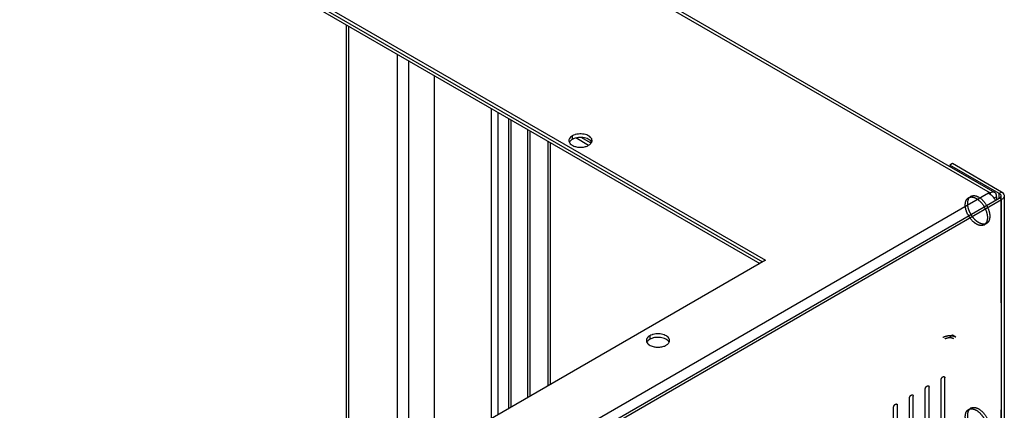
# Model space of a CAD drawing. Header units: inches. Extents: x 5 to 265, y 5 to 171.
# Tile 209 of 212: x 204.39 to 218.15, y 134.39 to 139.85. Entities that reach past the tile are written whole.
import ezdxf

# ---------------------------------------------------------------- set-up
doc = ezdxf.new("R2010")
doc.units = ezdxf.units.IN
doc.header["$LTSCALE"] = 14.96
doc.header["$MEASUREMENT"] = 0
doc.linetypes.add('HIDDEN', pattern=[0.2, 0.1, -0.1])
doc.layers.get('0').update_dxf_attribs({"linetype": 'CONTINUOUS'})
for name, color, linetype in [('03_ALL_AXES', 7, 'CONTINUOUS'), ('08_ALL_COSMETICS', 7, 'CONTINUOUS'), ('DEFAULT_2', 7, 'HIDDEN')]:
    doc.layers.add(name, color=color, linetype=linetype)

msp = doc.modelspace()

# ---------------------------------------------------------------- linework, layer by layer
at = {"color": 7, "linetype": 'Continuous'}
for p, q in [((202.6499, 146.2593), (217.9517, 137.425)), ((202.7144, 146.2657), (218.0162, 137.4314)), ((202.9694, 143.2306), (214.7319, 136.4397)), ((208.9526, 139.7763), (208.9526, 133.103)), ((208.9845, 139.7579), (208.9845, 133.1214)), ((209.6683, 133.5162), (209.6683, 139.3631)), ((209.8225, 139.2741), (209.8225, 133.6052)), ((210.1873, 133.8158), (210.1873, 139.0634)), ((210.9849, 134.2763), (210.9849, 138.603)), ((211.0726, 138.5523), (211.0726, 134.327)), ((211.2259, 134.4155), (211.2259, 138.4638)), ((211.2579, 134.4339), (211.2579, 138.4454)), ((211.4905, 134.5682), (211.4905, 138.3111)), ((211.5237, 134.5874), (211.5237, 138.2919)), ((212.3403, 138.0902), (212.162, 138.1932)), ((212.374, 138.1198), (212.2352, 138.1999)), ((211.7734, 134.7315), (211.7734, 138.1478)), ((211.8053, 134.75), (211.8053, 138.1293)), ((217.4242, 137.8348), (217.391, 137.8157)), ((218.079, 137.4184), (217.391, 137.8157)), ((218.1123, 137.4376), (217.4242, 137.8348)), ((217.9305, 137.4201), (204.0854, 129.4266)), ((204.1194, 129.2919), (218.079, 137.3515)), ((217.9305, 137.4201), (217.9305, 137.4148)), ((217.9305, 137.4201), (217.9369, 137.4164)), ((217.9369, 137.4164), (217.9517, 137.425)), ((217.9517, 137.425), (217.9517, 137.4058)), ((218.043, 137.3723), (218.0088, 137.3526)), ((218.043, 137.3723), (218.043, 137.3307)), ((218.1123, 137.4376), (218.079, 137.4184)), ((218.079, 137.3515), (218.079, 137.4184)), ((218.1123, 137.3323), (218.079, 137.3515)), ((218.15, 137.3515), (218.15, 71.2483)), ((204.1526, 129.2727), (218.1123, 137.3323)), ((218.1123, 71.1956), (218.1123, 137.3323))]:
    msp.add_line(p, q, dxfattribs=at)
for centre, radius, start, end in [((217.8654, 137.3075), 0.13, 55.58348, 59.95191), ((217.8695, 137.2793), 0.1522, 61.2113, 62.88538), ((217.8629, 137.2674), 0.1658, 56.62525, 61.17172), ((217.8549, 137.2551), 0.1805, 54.30259, 56.6589), ((217.8456, 137.2425), 0.1962, 48.152, 54.25898), ((217.8353, 137.2308), 0.2118, 45.00177, 48.18563), ((217.825, 137.2205), 0.2263, 35.72023, 44.98113)]:
    msp.add_arc(centre, radius, start, end, dxfattribs=at)
for points, knots in [([(217.9867, 137.4371), (217.9839, 137.4368), (217.9716, 137.4348), (217.96, 137.4297), (217.9517, 137.425)], [0, 0, 0, 0, 0.2306579, 1, 1, 1, 1]), ([(218.0162, 137.4314), (218.0141, 137.4326), (218.0049, 137.4369), (217.9944, 137.4379), (217.9867, 137.4371)], [0, 0, 0, 0, 0.2405747, 1, 1, 1, 1]), ([(218.0087, 137.3527), (218.0105, 137.3501), (218.0175, 137.3401), (218.0236, 137.3294), (218.0276, 137.3213)], [0, 0, 0, 0, 0.2552664, 1, 1, 1, 1]), ([(218.036, 137.4086), (218.0349, 137.4111), (218.0301, 137.42), (218.0227, 137.4276), (218.0162, 137.4314)], [0, 0, 0, 0, 0.2663544, 1, 1, 1, 1]), ([(218.043, 137.3723), (218.043, 137.3757), (218.0424, 137.388), (218.0397, 137.4004), (218.036, 137.4086)], [0, 0, 0, 0, 0.2705767, 1, 1, 1, 1]), ([(218.079, 137.4184), (218.0815, 137.417), (218.0899, 137.4115), (218.0972, 137.4038), (218.1002, 137.3972)], [0, 0, 0, 0, 0.2777375, 1, 1, 1, 1]), ([(218.1002, 137.3727), (218.0996, 137.3713), (218.0965, 137.3657), (218.0919, 137.3609), (218.088, 137.3577)], [0, 0, 0, 0, 0.2332065, 1, 1, 1, 1]), ([(218.1123, 137.4376), (218.1161, 137.4354), (218.1293, 137.4268), (218.1408, 137.4146), (218.1456, 137.4042)], [0, 0, 0, 0, 0.2777375, 1, 1, 1, 1]), ([(218.1456, 137.3657), (218.1441, 137.3624), (218.1359, 137.3488), (218.1229, 137.3384), (218.1123, 137.3323)], [0, 0, 0, 0, 0.2255656, 1, 1, 1, 1])]:
    msp.add_open_spline(points, degree=3, knots=knots, dxfattribs=at)
for points in [[(218.088, 137.3577), (218.0852, 137.3554), (218.0822, 137.3533), (218.079, 137.3515)], [(218.1002, 137.3972), (218.102, 137.3934), (218.1031, 137.3891), (218.1031, 137.385)], [(218.1031, 137.385), (218.1031, 137.3808), (218.102, 137.3765), (218.1002, 137.3727)], [(218.1456, 137.4042), (218.1484, 137.3983), (218.1501, 137.3915), (218.1501, 137.385)], [(218.1501, 137.385), (218.1501, 137.3784), (218.1484, 137.3717), (218.1456, 137.3657)]]:
    msp.add_open_spline(points, degree=3, dxfattribs=at)
at = {"layer": '03_ALL_AXES', "color": 7, "linetype": 'Continuous'}
for p, q in [((201.0232, 144.4465), (214.8118, 136.4858)), ((201.0232, 144.3975), (214.7694, 136.4613)), ((212.1125, 138.2231), (212.1125, 138.1741)), ((214.8118, 136.4858), (206.0614, 131.4338)), ((213.1951, 135.4291), (213.1951, 135.3801))]:
    msp.add_line(p, q, dxfattribs=at)
at = {"layer": '03_ALL_AXES', "color": 7, "linetype": 'HIDDEN'}
for p, q in [((217.6502, 137.3586), (217.6834, 137.3778)), ((217.8687, 136.9802), (217.9019, 136.9994)), ((217.6502, 134.3988), (217.6834, 134.418))]:
    msp.add_line(p, q, dxfattribs=at)
at = {"layer": '03_ALL_AXES', "color": 7, "linetype": 'Continuous'}
for centre, start, end in [((212.1193, 138.1572), 171.40423, 180.02811), ((212.334, 138.1571), 351.40423, 0.02811), ((213.2019, 135.3632), 171.40423, 180.02811), ((213.4166, 135.3631), 351.40423, 0.02811)]:
    msp.add_arc(centre, 0.0542, start, end, dxfattribs=at)
at = {"layer": '03_ALL_AXES', "color": 7, "linetype": 'HIDDEN'}
for centre, radius, start, end in [((217.7222, 137.3119), 0.0765, 131.11287, 136.27644), ((217.7201, 137.3142), 0.0735, 120.01018, 131.09636), ((217.5447, 137.0453), 0.3742, 26.27057, 29.68917), ((217.9748, 137.2939), 0.375, 206.27286, 210.34343), ((218.0081, 137.3131), 0.375, 206.27286, 210.34343), ((217.8319, 137.0438), 0.0735, 300.01018, 311.09636), ((217.8299, 137.0461), 0.0765, 311.11287, 316.27644), ((217.7222, 134.3521), 0.0765, 131.11287, 136.27644), ((217.7201, 134.3544), 0.0735, 120.01018, 131.09636)]:
    msp.add_arc(centre, radius, start, end, dxfattribs=at)
at = {"layer": '03_ALL_AXES', "color": 7, "linetype": 'Continuous'}
for points, knots in [([(212.076, 138.1907), (212.0746, 138.1887), (212.0699, 138.1808), (212.0668, 138.1719), (212.0658, 138.1653)], [0, 0, 0, 0, 0.2620947, 1, 1, 1, 1]), ([(212.1125, 138.2231), (212.1086, 138.2208), (212.0948, 138.2121), (212.0826, 138.2006), (212.076, 138.1907)], [0, 0, 0, 0, 0.2723716, 1, 1, 1, 1]), ([(212.1125, 138.1741), (212.1092, 138.1722), (212.0974, 138.1648), (212.0867, 138.1555), (212.0803, 138.1476)], [0, 0, 0, 0, 0.2681251, 1, 1, 1, 1]), ([(212.1584, 138.2416), (212.1542, 138.2405), (212.1384, 138.2357), (212.123, 138.2292), (212.1125, 138.2231)], [0, 0, 0, 0, 0.2632678, 1, 1, 1, 1]), ([(212.1281, 138.182), (212.1267, 138.1814), (212.1214, 138.179), (212.1162, 138.1763), (212.1125, 138.1741)], [0, 0, 0, 0, 0.256085, 1, 1, 1, 1]), ([(212.1584, 138.1927), (212.1557, 138.1919), (212.1454, 138.189), (212.1354, 138.1852), (212.1281, 138.182)], [0, 0, 0, 0, 0.2573605, 1, 1, 1, 1]), ([(212.3881, 138.1571), (212.3881, 138.165), (212.3843, 138.1818), (212.3683, 138.2039), (212.3439, 138.2226), (212.3006, 138.2428), (212.2368, 138.2538), (212.1839, 138.2485), (212.1584, 138.2416)], [0, 0, 0, 0, 0.0872324, 0.1840444, 0.2956718, 0.4226141, 0.7081591, 1, 1, 1, 1]), ([(212.3193, 138.1845), (212.2945, 138.1946), (212.24, 138.2049), (212.185, 138.1998), (212.1584, 138.1927)], [0, 0, 0, 0, 0.4924055, 1, 1, 1, 1]), ([(212.3589, 138.1616), (212.3562, 138.1639), (212.3439, 138.1731), (212.3302, 138.1801), (212.3193, 138.1845)], [0, 0, 0, 0, 0.2338745, 1, 1, 1, 1]), ([(212.0652, 138.1571), (212.0652, 138.1549), (212.0657, 138.1457), (212.0687, 138.1368), (212.0718, 138.1306)], [0, 0, 0, 0, 0.244781, 1, 1, 1, 1]), ([(212.0803, 138.1476), (212.0792, 138.1462), (212.0753, 138.1411), (212.072, 138.1355), (212.0701, 138.1311)], [0, 0, 0, 0, 0.2597669, 1, 1, 1, 1]), ([(212.0718, 138.1306), (212.0731, 138.1282), (212.0791, 138.118), (212.0874, 138.1094), (212.0944, 138.1037)], [0, 0, 0, 0, 0.2341627, 1, 1, 1, 1]), ([(212.0944, 138.1037), (212.0971, 138.1014), (212.1094, 138.0922), (212.1232, 138.0852), (212.134, 138.0808)], [0, 0, 0, 0, 0.2338745, 1, 1, 1, 1]), ([(212.134, 138.0808), (212.1503, 138.0742), (212.1857, 138.0651), (212.2404, 138.0624), (212.2936, 138.0703), (212.3265, 138.0829), (212.3408, 138.0912)], [0, 0, 0, 0, 0.2471887, 0.509886, 0.7673028, 1, 1, 1, 1]), ([(212.3408, 138.0912), (212.3458, 138.094), (212.3627, 138.1051), (212.3773, 138.1208), (212.3832, 138.1342)], [0, 0, 0, 0, 0.279986, 1, 1, 1, 1]), ([(212.3815, 138.1347), (212.3802, 138.1371), (212.3742, 138.1472), (212.3659, 138.1559), (212.3589, 138.1616)], [0, 0, 0, 0, 0.2341627, 1, 1, 1, 1]), ([(213.1951, 135.4291), (213.1912, 135.4268), (213.1774, 135.4181), (213.1652, 135.4065), (213.1586, 135.3967)], [0, 0, 0, 0, 0.2723716, 1, 1, 1, 1]), ([(213.241, 135.4476), (213.2368, 135.4465), (213.221, 135.4417), (213.2056, 135.4352), (213.1951, 135.4291)], [0, 0, 0, 0, 0.2632678, 1, 1, 1, 1]), ([(213.4707, 135.3631), (213.4707, 135.371), (213.4669, 135.3878), (213.4509, 135.4099), (213.4265, 135.4286), (213.3832, 135.4487), (213.3194, 135.4598), (213.2665, 135.4545), (213.241, 135.4476)], [0, 0, 0, 0, 0.0872324, 0.1840444, 0.2956718, 0.4226141, 0.7081591, 1, 1, 1, 1]), ([(213.1478, 135.3631), (213.1478, 135.3609), (213.1483, 135.3517), (213.1513, 135.3428), (213.1544, 135.3366)], [0, 0, 0, 0, 0.244781, 1, 1, 1, 1]), ([(213.1586, 135.3967), (213.1572, 135.3947), (213.1525, 135.3868), (213.1494, 135.3779), (213.1484, 135.3713)], [0, 0, 0, 0, 0.2620947, 1, 1, 1, 1]), ([(213.1629, 135.3535), (213.1618, 135.3522), (213.1579, 135.3471), (213.1546, 135.3415), (213.1527, 135.3371)], [0, 0, 0, 0, 0.2597669, 1, 1, 1, 1]), ([(213.1544, 135.3366), (213.1557, 135.3342), (213.1617, 135.324), (213.17, 135.3154), (213.177, 135.3096)], [0, 0, 0, 0, 0.2341627, 1, 1, 1, 1]), ([(213.1951, 135.3801), (213.1918, 135.3782), (213.18, 135.3708), (213.1693, 135.3615), (213.1629, 135.3535)], [0, 0, 0, 0, 0.2681251, 1, 1, 1, 1]), ([(213.177, 135.3096), (213.1797, 135.3074), (213.192, 135.2982), (213.2058, 135.2911), (213.2166, 135.2867)], [0, 0, 0, 0, 0.2338745, 1, 1, 1, 1]), ([(213.2107, 135.388), (213.2093, 135.3874), (213.204, 135.3849), (213.1988, 135.3822), (213.1951, 135.3801)], [0, 0, 0, 0, 0.256085, 1, 1, 1, 1]), ([(213.241, 135.3986), (213.2383, 135.3979), (213.228, 135.3949), (213.218, 135.3912), (213.2107, 135.388)], [0, 0, 0, 0, 0.2573605, 1, 1, 1, 1]), ([(213.2166, 135.2867), (213.2329, 135.2802), (213.2683, 135.2711), (213.323, 135.2684), (213.3762, 135.2763), (213.4091, 135.2889), (213.4235, 135.2972)], [0, 0, 0, 0, 0.2471887, 0.509886, 0.7673028, 1, 1, 1, 1]), ([(213.4019, 135.3905), (213.3771, 135.4005), (213.3226, 135.4109), (213.2676, 135.4058), (213.241, 135.3986)], [0, 0, 0, 0, 0.4924055, 1, 1, 1, 1]), ([(213.4415, 135.3676), (213.4388, 135.3699), (213.4265, 135.3791), (213.4128, 135.3861), (213.4019, 135.3905)], [0, 0, 0, 0, 0.2338745, 1, 1, 1, 1]), ([(213.4235, 135.2972), (213.4284, 135.3), (213.4453, 135.3111), (213.4599, 135.3268), (213.4658, 135.3402)], [0, 0, 0, 0, 0.279986, 1, 1, 1, 1]), ([(213.4641, 135.3406), (213.4628, 135.3431), (213.4568, 135.3532), (213.4485, 135.3619), (213.4415, 135.3676)], [0, 0, 0, 0, 0.2341627, 1, 1, 1, 1])]:
    msp.add_open_spline(points, degree=3, knots=knots, dxfattribs=at)
for points in [[(212.3832, 138.1342), (212.3853, 138.1389), (212.3868, 138.1439), (212.3875, 138.149)], [(213.4658, 135.3402), (213.4679, 135.3449), (213.4694, 135.3499), (213.4701, 135.355)]]:
    msp.add_open_spline(points, degree=3, dxfattribs=at)
at = {"layer": '03_ALL_AXES', "color": 7, "linetype": 'HIDDEN'}
for points, knots in [([(217.6088, 137.2167), (217.606, 137.2321), (217.6033, 137.2617), (217.6086, 137.3032), (217.6237, 137.3371), (217.6408, 137.3533), (217.6502, 137.3586)], [0, 0, 0, 0, 0.3006312, 0.5649559, 0.7939412, 1, 1, 1, 1]), ([(217.642, 137.2358), (217.6397, 137.2489), (217.6349, 137.2926), (217.6452, 137.3422), (217.6669, 137.3648)], [0, 0, 0, 0, 0.2972007, 1, 1, 1, 1]), ([(217.6834, 137.3778), (217.6981, 137.3863), (217.7385, 137.3924), (217.7746, 137.3774), (217.7926, 137.367)], [0, 0, 0, 0, 0.4494877, 1, 1, 1, 1]), ([(217.6924, 137.3688), (217.6978, 137.3687), (217.7213, 137.3662), (217.7437, 137.3569), (217.7594, 137.3478)], [0, 0, 0, 0, 0.2282972, 1, 1, 1, 1]), ([(217.7594, 137.3478), (217.7701, 137.3416), (217.8144, 137.3104), (217.8491, 137.2668), (217.8697, 137.2306)], [0, 0, 0, 0, 0.2284757, 1, 1, 1, 1]), ([(217.7926, 137.367), (217.8265, 137.3475), (217.8858, 137.2884), (217.9324, 137.1974), (217.9482, 137.1199), (217.9471, 137.0685), (217.9326, 137.0259), (217.9128, 137.0057), (217.9019, 136.9994)], [0, 0, 0, 0, 0.2699431, 0.5613318, 0.6954792, 0.81318, 0.9128725, 1, 1, 1, 1]), ([(217.6386, 137.1279), (217.635, 137.1352), (217.6221, 137.1636), (217.6128, 137.1938), (217.6088, 137.2167)], [0, 0, 0, 0, 0.2586288, 1, 1, 1, 1]), ([(217.6719, 137.1471), (217.6683, 137.1543), (217.6554, 137.1828), (217.6461, 137.213), (217.642, 137.2358)], [0, 0, 0, 0, 0.2586288, 1, 1, 1, 1]), ([(217.8802, 137.2109), (217.8838, 137.2036), (217.8967, 137.1752), (217.906, 137.145), (217.91, 137.1221)], [0, 0, 0, 0, 0.2586288, 1, 1, 1, 1]), ([(217.7594, 136.991), (217.749, 136.997), (217.7058, 137.0273), (217.6717, 137.0694), (217.6512, 137.1045)], [0, 0, 0, 0, 0.2285668, 1, 1, 1, 1]), ([(217.7256, 137.0665), (217.7218, 137.0709), (217.7067, 137.0889), (217.6934, 137.1084), (217.6845, 137.1236)], [0, 0, 0, 0, 0.2462824, 1, 1, 1, 1]), ([(217.7926, 137.0102), (217.7867, 137.0136), (217.7621, 137.0295), (217.7405, 137.0497), (217.7256, 137.0665)], [0, 0, 0, 0, 0.2330292, 1, 1, 1, 1]), ([(217.91, 137.1221), (217.9124, 137.1091), (217.9172, 137.0654), (217.9068, 137.0158), (217.8852, 136.9932)], [0, 0, 0, 0, 0.2972007, 1, 1, 1, 1]), ([(217.8264, 136.97), (217.8231, 136.97), (217.8089, 136.9711), (217.7949, 136.9749), (217.7848, 136.9788)], [0, 0, 0, 0, 0.2357393, 1, 1, 1, 1]), ([(217.8597, 136.9891), (217.8543, 136.9893), (217.8308, 136.9918), (217.8084, 137.0011), (217.7926, 137.0102)], [0, 0, 0, 0, 0.2282972, 1, 1, 1, 1]), ([(217.8687, 136.9802), (217.8656, 136.9784), (217.8524, 136.972), (217.8375, 136.9697), (217.8264, 136.97)], [0, 0, 0, 0, 0.2428388, 1, 1, 1, 1]), ([(217.6088, 134.2568), (217.606, 134.2723), (217.6033, 134.3018), (217.6086, 134.3434), (217.6237, 134.3773), (217.6408, 134.3934), (217.6502, 134.3988)], [0, 0, 0, 0, 0.3006312, 0.5649559, 0.7939412, 1, 1, 1, 1]), ([(217.642, 134.276), (217.6397, 134.2891), (217.6349, 134.3328), (217.6452, 134.3824), (217.6669, 134.405)], [0, 0, 0, 0, 0.2972007, 1, 1, 1, 1]), ([(217.6834, 134.418), (217.6981, 134.4265), (217.7385, 134.4326), (217.7746, 134.4176), (217.7926, 134.4072)], [0, 0, 0, 0, 0.4494877, 1, 1, 1, 1]), ([(217.6924, 134.409), (217.6978, 134.4089), (217.7213, 134.4064), (217.7437, 134.3971), (217.7594, 134.388)], [0, 0, 0, 0, 0.2282972, 1, 1, 1, 1]), ([(217.7594, 134.388), (217.7847, 134.3734), (217.8317, 134.3319), (217.8659, 134.28), (217.8802, 134.2511)], [0, 0, 0, 0, 0.4749293, 1, 1, 1, 1]), ([(217.7926, 134.4072), (217.8265, 134.3877), (217.8858, 134.3286), (217.9324, 134.2375), (217.9482, 134.1601), (217.9471, 134.1087), (217.9326, 134.0661), (217.9128, 134.0458), (217.9019, 134.0395)], [0, 0, 0, 0, 0.2699431, 0.5613318, 0.6954792, 0.81318, 0.9128725, 1, 1, 1, 1])]:
    msp.add_open_spline(points, degree=3, knots=knots, dxfattribs=at)
for points in [[(217.6502, 137.3586), (217.6554, 137.3616), (217.6611, 137.364), (217.6669, 137.3657)], [(217.6669, 137.3657), (217.6751, 137.368), (217.6838, 137.369), (217.6924, 137.3688)], [(217.7848, 136.9788), (217.776, 136.9822), (217.7675, 136.9863), (217.7594, 136.991)], [(217.8852, 136.9923), (217.8769, 136.9899), (217.8682, 136.9889), (217.8597, 136.9891)], [(217.9019, 136.9994), (217.8966, 136.9963), (217.891, 136.994), (217.8852, 136.9923)], [(217.6502, 134.3988), (217.6554, 134.4018), (217.6611, 134.4042), (217.6669, 134.4059)], [(217.6669, 134.4059), (217.6751, 134.4082), (217.6838, 134.4092), (217.6924, 134.409)]]:
    msp.add_open_spline(points, degree=3, dxfattribs=at)
at = {"layer": '08_ALL_COSMETICS', "color": 7, "linetype": 'HIDDEN'}
for p, q in [((217.2662, 133.8509), (217.2662, 134.8103)), ((217.3192, 133.8816), (217.3192, 134.8409)), ((217.0449, 133.7232), (217.0449, 134.6826)), ((217.0979, 133.7538), (217.0979, 134.7132)), ((216.6553, 133.4982), (216.6553, 134.4576)), ((216.8236, 133.5954), (216.8236, 134.5548)), ((216.8766, 133.626), (216.8766, 134.5854)), ((216.6022, 133.4676), (216.6022, 134.427))]:
    msp.add_line(p, q, dxfattribs=at)
for points in [[(217.0449, 134.6826), (217.0449, 134.6831), (217.045, 134.6841), (217.0451, 134.6857), (217.0452, 134.687), (217.0453, 134.6879), (217.0454, 134.6884), (217.0454, 134.6888), (217.0455, 134.6892), (217.0456, 134.6897), (217.0458, 134.6907), (217.0461, 134.6921), (217.0465, 134.6935), (217.0467, 134.6944), (217.0468, 134.695), (217.0469, 134.6954), (217.047, 134.6958), (217.0472, 134.6963), (217.0476, 134.6973), (217.0481, 134.6987), (217.0486, 134.7001), (217.049, 134.7011), (217.0492, 134.7016), (217.0493, 134.7021), (217.0495, 134.7025), (217.0498, 134.703), (217.0503, 134.704), (217.051, 134.7054), (217.0517, 134.7067), (217.0522, 134.7077), (217.0524, 134.7083), (217.0526, 134.7087), (217.0529, 134.7091), (217.0532, 134.7096), (217.0538, 134.7105), (217.0547, 134.7117), (217.0555, 134.713), (217.0561, 134.7139), (217.0564, 134.7144), (217.0566, 134.7148), (217.0569, 134.7151), (217.0573, 134.7156), (217.058, 134.7164), (217.0589, 134.7175), (217.0599, 134.7187), (217.0605, 134.7195), (217.0609, 134.7199), (217.0612, 134.7203), (217.0615, 134.7205), (217.0619, 134.7209), (217.0627, 134.7216), (217.0637, 134.7225), (217.0647, 134.7235), (217.0654, 134.7242), (217.0659, 134.7246), (217.0662, 134.7249), (217.0665, 134.7251), (217.0669, 134.7254), (217.0677, 134.7259), (217.0688, 134.7267), (217.0699, 134.7274), (217.0706, 134.728), (217.0711, 134.7282), (217.0714, 134.7285), (217.0717, 134.7286), (217.0722, 134.7288), (217.0729, 134.7292), (217.074, 134.7297), (217.0751, 134.7302), (217.0758, 134.7305), (217.0762, 134.7307), (217.0766, 134.7309), (217.0769, 134.7309), (217.0773, 134.731), (217.078, 134.7312), (217.079, 134.7314), (217.0801, 134.7317), (217.0808, 134.7318), (217.0812, 134.7319), (217.0815, 134.732), (217.0818, 134.732), (217.0822, 134.732), (217.0828, 134.732), (217.0838, 134.7319), (217.0847, 134.7319), (217.0854, 134.7319), (217.0858, 134.7318), (217.0861, 134.7319), (217.0863, 134.7317), (217.0867, 134.7316), (217.0873, 134.7314), (217.0881, 134.7311), (217.089, 134.7308), (217.0896, 134.7306), (217.0899, 134.7304), (217.0902, 134.7304), (217.0904, 134.7302), (217.0906, 134.7299), (217.0911, 134.7295), (217.0918, 134.729), (217.0925, 134.7284), (217.093, 134.728), (217.0932, 134.7278), (217.0935, 134.7276), (217.0936, 134.7274), (217.0938, 134.7271), (217.0941, 134.7265), (217.0947, 134.7257), (217.0952, 134.7249), (217.0955, 134.7243), (217.0957, 134.724), (217.0959, 134.7238), (217.096, 134.7235), (217.0961, 134.7231), (217.0963, 134.7223), (217.0966, 134.7213), (217.097, 134.7203), (217.0972, 134.7196), (217.0973, 134.7192), (217.0974, 134.7189), (217.0974, 134.7186), (217.0975, 134.7181), (217.0975, 134.7172), (217.0977, 134.716), (217.0978, 134.7146), (217.0979, 134.7136), (217.0979, 134.7132)], [(217.2662, 134.8103), (217.2663, 134.8109), (217.2663, 134.8119), (217.2665, 134.8135), (217.2666, 134.8148), (217.2666, 134.8157), (217.2667, 134.8162), (217.2667, 134.8166), (217.2668, 134.817), (217.2669, 134.8175), (217.2672, 134.8185), (217.2675, 134.8199), (217.2678, 134.8212), (217.268, 134.8222), (217.2681, 134.8227), (217.2682, 134.8232), (217.2684, 134.8236), (217.2686, 134.8241), (217.2689, 134.8251), (217.2694, 134.8265), (217.2699, 134.8279), (217.2703, 134.8289), (217.2705, 134.8294), (217.2706, 134.8298), (217.2709, 134.8302), (217.2711, 134.8308), (217.2716, 134.8318), (217.2723, 134.8331), (217.273, 134.8345), (217.2735, 134.8355), (217.2738, 134.836), (217.274, 134.8365), (217.2742, 134.8368), (217.2746, 134.8374), (217.2751, 134.8382), (217.276, 134.8395), (217.2768, 134.8408), (217.2774, 134.8417), (217.2777, 134.8422), (217.278, 134.8426), (217.2783, 134.8429), (217.2786, 134.8434), (217.2793, 134.8442), (217.2803, 134.8453), (217.2812, 134.8464), (217.2819, 134.8472), (217.2823, 134.8477), (217.2825, 134.848), (217.2828, 134.8483), (217.2833, 134.8487), (217.284, 134.8494), (217.285, 134.8503), (217.286, 134.8513), (217.2868, 134.852), (217.2872, 134.8523), (217.2875, 134.8526), (217.2878, 134.8529), (217.2882, 134.8532), (217.289, 134.8537), (217.2901, 134.8544), (217.2912, 134.8552), (217.292, 134.8557), (217.2924, 134.856), (217.2927, 134.8563), (217.293, 134.8564), (217.2935, 134.8566), (217.2942, 134.857), (217.2953, 134.8575), (217.2964, 134.8579), (217.2971, 134.8583), (217.2976, 134.8585), (217.2979, 134.8587), (217.2982, 134.8587), (217.2986, 134.8588), (217.2993, 134.859), (217.3004, 134.8592), (217.3014, 134.8594), (217.3021, 134.8596), (217.3025, 134.8597), (217.3028, 134.8598), (217.3031, 134.8598), (217.3035, 134.8598), (217.3042, 134.8597), (217.3051, 134.8597), (217.3061, 134.8597), (217.3067, 134.8596), (217.3071, 134.8596), (217.3074, 134.8596), (217.3077, 134.8595), (217.308, 134.8594), (217.3086, 134.8592), (217.3094, 134.8589), (217.3103, 134.8586), (217.3109, 134.8583), (217.3112, 134.8582), (217.3115, 134.8581), (217.3117, 134.8579), (217.312, 134.8577), (217.3124, 134.8573), (217.3131, 134.8568), (217.3138, 134.8562), (217.3143, 134.8558), (217.3146, 134.8556), (217.3148, 134.8554), (217.3149, 134.8551), (217.3151, 134.8548), (217.3155, 134.8543), (217.316, 134.8535), (217.3165, 134.8527), (217.3169, 134.8521), (217.317, 134.8518), (217.3172, 134.8516), (217.3173, 134.8512), (217.3174, 134.8508), (217.3176, 134.8501), (217.318, 134.8491), (217.3183, 134.8481), (217.3185, 134.8474), (217.3186, 134.847), (217.3187, 134.8467), (217.3187, 134.8463), (217.3188, 134.8459), (217.3189, 134.845), (217.319, 134.8438), (217.3191, 134.8424), (217.3192, 134.8414), (217.3192, 134.8409)], [(216.8236, 134.5548), (216.8236, 134.5553), (216.8237, 134.5563), (216.8238, 134.5579), (216.8239, 134.5592), (216.824, 134.5601), (216.824, 134.5606), (216.8241, 134.561), (216.8242, 134.5614), (216.8243, 134.562), (216.8245, 134.5629), (216.8248, 134.5643), (216.8251, 134.5657), (216.8253, 134.5666), (216.8255, 134.5672), (216.8255, 134.5676), (216.8257, 134.568), (216.8259, 134.5686), (216.8263, 134.5695), (216.8268, 134.5709), (216.8273, 134.5723), (216.8276, 134.5733), (216.8278, 134.5739), (216.828, 134.5743), (216.8282, 134.5747), (216.8285, 134.5752), (216.829, 134.5762), (216.8297, 134.5776), (216.8304, 134.579), (216.8308, 134.5799), (216.8311, 134.5805), (216.8313, 134.5809), (216.8316, 134.5813), (216.8319, 134.5818), (216.8325, 134.5827), (216.8333, 134.584), (216.8342, 134.5852), (216.8347, 134.5861), (216.8351, 134.5866), (216.8353, 134.587), (216.8356, 134.5873), (216.836, 134.5878), (216.8367, 134.5886), (216.8376, 134.5897), (216.8386, 134.5909), (216.8392, 134.5917), (216.8396, 134.5921), (216.8399, 134.5925), (216.8402, 134.5927), (216.8406, 134.5931), (216.8413, 134.5938), (216.8424, 134.5948), (216.8434, 134.5957), (216.8441, 134.5964), (216.8445, 134.5968), (216.8448, 134.5971), (216.8452, 134.5973), (216.8456, 134.5976), (216.8464, 134.5981), (216.8475, 134.5989), (216.8486, 134.5996), (216.8493, 134.6002), (216.8498, 134.6005), (216.8501, 134.6007), (216.8504, 134.6008), (216.8508, 134.6011), (216.8516, 134.6014), (216.8527, 134.6019), (216.8537, 134.6024), (216.8545, 134.6027), (216.8549, 134.6029), (216.8552, 134.6031), (216.8555, 134.6032), (216.856, 134.6033), (216.8567, 134.6034), (216.8577, 134.6037), (216.8587, 134.6039), (216.8595, 134.6041), (216.8599, 134.6041), (216.8602, 134.6042), (216.8605, 134.6042), (216.8609, 134.6042), (216.8615, 134.6042), (216.8625, 134.6041), (216.8634, 134.6041), (216.8641, 134.6041), (216.8645, 134.6041), (216.8648, 134.6041), (216.865, 134.604), (216.8653, 134.6038), (216.8659, 134.6036), (216.8668, 134.6033), (216.8676, 134.603), (216.8682, 134.6028), (216.8686, 134.6026), (216.8688, 134.6026), (216.869, 134.6024), (216.8693, 134.6022), (216.8698, 134.6018), (216.8705, 134.6012), (216.8712, 134.6006), (216.8716, 134.6002), (216.8719, 134.6), (216.8721, 134.5999), (216.8723, 134.5996), (216.8725, 134.5993), (216.8728, 134.5987), (216.8733, 134.5979), (216.8738, 134.5971), (216.8742, 134.5965), (216.8744, 134.5962), (216.8746, 134.596), (216.8746, 134.5957), (216.8748, 134.5953), (216.875, 134.5946), (216.8753, 134.5936), (216.8756, 134.5925), (216.8759, 134.5918), (216.876, 134.5914), (216.8761, 134.5912), (216.8761, 134.5908), (216.8762, 134.5903), (216.8762, 134.5895), (216.8763, 134.5883), (216.8765, 134.5868), (216.8766, 134.5859), (216.8766, 134.5854)], [(216.6022, 134.427), (216.6023, 134.4275), (216.6024, 134.4285), (216.6025, 134.4301), (216.6026, 134.4314), (216.6027, 134.4323), (216.6027, 134.4328), (216.6027, 134.4332), (216.6028, 134.4336), (216.603, 134.4342), (216.6032, 134.4351), (216.6035, 134.4365), (216.6038, 134.4379), (216.604, 134.4389), (216.6042, 134.4394), (216.6042, 134.4398), (216.6044, 134.4402), (216.6046, 134.4408), (216.605, 134.4418), (216.6055, 134.4432), (216.606, 134.4445), (216.6063, 134.4455), (216.6065, 134.4461), (216.6067, 134.4465), (216.6069, 134.4469), (216.6072, 134.4475), (216.6076, 134.4484), (216.6083, 134.4498), (216.609, 134.4512), (216.6095, 134.4522), (216.6098, 134.4527), (216.61, 134.4531), (216.6103, 134.4535), (216.6106, 134.454), (216.6112, 134.4549), (216.612, 134.4562), (216.6128, 134.4574), (216.6134, 134.4583), (216.6138, 134.4588), (216.614, 134.4592), (216.6143, 134.4596), (216.6147, 134.46), (216.6153, 134.4608), (216.6163, 134.462), (216.6172, 134.4631), (216.6179, 134.4639), (216.6183, 134.4643), (216.6186, 134.4647), (216.6189, 134.465), (216.6193, 134.4654), (216.62, 134.466), (216.621, 134.467), (216.6221, 134.4679), (216.6228, 134.4686), (216.6232, 134.469), (216.6235, 134.4693), (216.6238, 134.4695), (216.6243, 134.4698), (216.625, 134.4703), (216.6261, 134.4711), (216.6272, 134.4719), (216.628, 134.4724), (216.6284, 134.4727), (216.6288, 134.4729), (216.6291, 134.4731), (216.6295, 134.4733), (216.6303, 134.4736), (216.6313, 134.4741), (216.6324, 134.4746), (216.6332, 134.475), (216.6336, 134.4752), (216.6339, 134.4753), (216.6342, 134.4754), (216.6346, 134.4755), (216.6354, 134.4756), (216.6364, 134.4759), (216.6374, 134.4761), (216.6381, 134.4763), (216.6385, 134.4764), (216.6389, 134.4765), (216.6391, 134.4764), (216.6395, 134.4764), (216.6402, 134.4764), (216.6411, 134.4764), (216.6421, 134.4763), (216.6428, 134.4763), (216.6431, 134.4763), (216.6434, 134.4763), (216.6437, 134.4762), (216.644, 134.4761), (216.6446, 134.4758), (216.6455, 134.4755), (216.6463, 134.4752), (216.6469, 134.475), (216.6472, 134.4749), (216.6475, 134.4748), (216.6477, 134.4746), (216.648, 134.4744), (216.6485, 134.474), (216.6491, 134.4734), (216.6498, 134.4728), (216.6503, 134.4725), (216.6506, 134.4722), (216.6508, 134.4721), (216.6509, 134.4718), (216.6511, 134.4715), (216.6515, 134.4709), (216.652, 134.4701), (216.6525, 134.4693), (216.6529, 134.4688), (216.6531, 134.4684), (216.6533, 134.4682), (216.6533, 134.4679), (216.6535, 134.4675), (216.6537, 134.4668), (216.654, 134.4658), (216.6543, 134.4648), (216.6545, 134.4641), (216.6547, 134.4637), (216.6548, 134.4634), (216.6548, 134.463), (216.6548, 134.4625), (216.6549, 134.4617), (216.655, 134.4605), (216.6551, 134.459), (216.6552, 134.4581), (216.6553, 134.4576)]]:
    msp.add_open_spline(points, degree=3, knots=[0, 0, 0, 0, 0.015625, 0.03125, 0.046875, 0.0546875, 0.0585938, 0.0625, 0.0664062, 0.0703125, 0.078125, 0.09375, 0.109375, 0.1171875, 0.1210938, 0.125, 0.1289062, 0.1328125, 0.140625, 0.15625, 0.171875, 0.1796875, 0.1835938, 0.1875, 0.1914062, 0.1953125, 0.203125, 0.21875, 0.234375, 0.2421875, 0.2460938, 0.25, 0.2539062, 0.2578125, 0.265625, 0.28125, 0.296875, 0.3046875, 0.3085938, 0.3125, 0.3164062, 0.3203125, 0.328125, 0.34375, 0.359375, 0.3671875, 0.3710938, 0.375, 0.3789062, 0.3828125, 0.390625, 0.40625, 0.421875, 0.4296875, 0.4335938, 0.4375, 0.4414062, 0.4453125, 0.453125, 0.46875, 0.484375, 0.4921875, 0.4960938, 0.5, 0.5039062, 0.5078125, 0.515625, 0.53125, 0.546875, 0.5546875, 0.5585938, 0.5625, 0.5664062, 0.5703125, 0.578125, 0.59375, 0.609375, 0.6171875, 0.6210938, 0.625, 0.6289062, 0.6328125, 0.640625, 0.65625, 0.671875, 0.6796875, 0.6835938, 0.6875, 0.6914062, 0.6953125, 0.703125, 0.71875, 0.734375, 0.7421875, 0.7460938, 0.75, 0.7539062, 0.7578125, 0.765625, 0.78125, 0.796875, 0.8046875, 0.8085938, 0.8125, 0.8164062, 0.8203125, 0.828125, 0.84375, 0.859375, 0.8671875, 0.8710938, 0.875, 0.8789062, 0.8828125, 0.890625, 0.90625, 0.921875, 0.9296875, 0.9335938, 0.9375, 0.9414062, 0.9453125, 0.953125, 0.96875, 0.984375, 1, 1, 1, 1], dxfattribs=at)
at = {"layer": 'DEFAULT_2', "color": 7, "linetype": 'HIDDEN'}
for p, q in [((218.103, 137.385), (218.103, 71.2483)), ((218.15, 137.385), (218.15, 137.3515)), ((217.4242, 135.436), (217.391, 135.4168)), ((217.4398, 135.3886), (217.391, 135.4168)), ((217.473, 135.4078), (217.4242, 135.436))]:
    msp.add_line(p, q, dxfattribs=at)
for centre, radius, start, end in [((217.3818, 135.2073), 0.2223, 85.90688, 95.9501), ((217.3828, 135.2185), 0.2111, 78.38453, 85.96207), ((217.3818, 135.2611), 0.1413, 85.90688, 95.9501)]:
    msp.add_arc(centre, radius, start, end, dxfattribs=at)
for points, knots in [([(217.2906, 135.4078), (217.2954, 135.4105), (217.3168, 135.421), (217.3405, 135.4265), (217.3588, 135.4284)], [0, 0, 0, 0, 0.2308459, 1, 1, 1, 1]), ([(217.473, 135.4078), (217.4696, 135.4098), (217.4545, 135.4175), (217.4381, 135.4226), (217.4253, 135.4252)], [0, 0, 0, 0, 0.2341813, 1, 1, 1, 1]), ([(217.3238, 135.3886), (217.3269, 135.3903), (217.3405, 135.397), (217.3556, 135.4005), (217.3672, 135.4017)], [0, 0, 0, 0, 0.2308459, 1, 1, 1, 1]), ([(217.4398, 135.3886), (217.4365, 135.3905), (217.4214, 135.3978), (217.4047, 135.4012), (217.3919, 135.4021)], [0, 0, 0, 0, 0.2302621, 1, 1, 1, 1])]:
    msp.add_open_spline(points, degree=3, knots=knots, dxfattribs=at)

doc.saveas('drawing.dxf')
